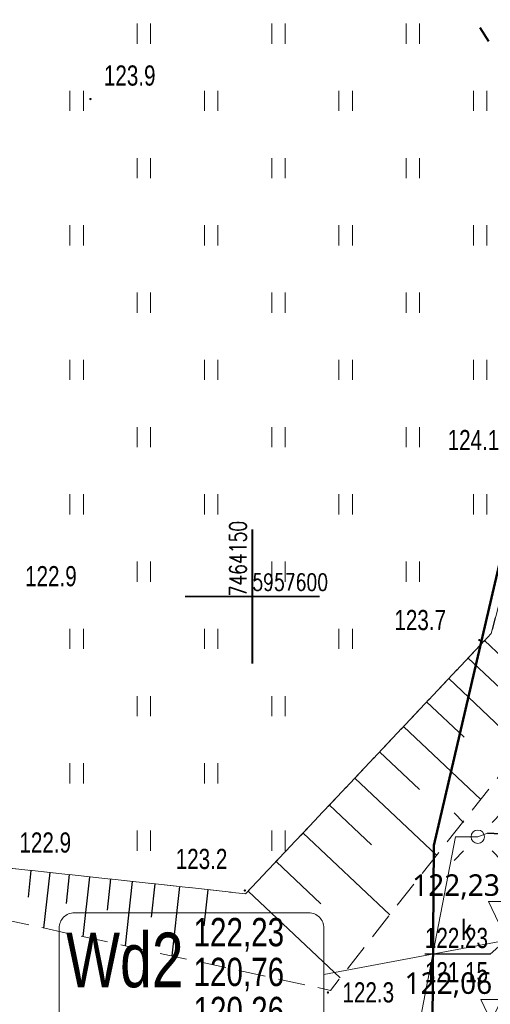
# Model space of a CAD drawing. Header units: millimetres. Extents: x 7464056 to 7464277, y 5957530 to 5957827.
# Tile 9 of 22: x 7464141 to 7464159, y 5957585 to 5957621. Entities that reach past the tile are written whole.
import ezdxf
from ezdxf.enums import TextEntityAlignment as Align

# ---------------------------------------------------------------- set-up
doc = ezdxf.new("R2010")
doc.units = ezdxf.units.MM
doc.header["$MEASUREMENT"] = 0
doc.linetypes.add('1.0_0.5', pattern=[1.5, 1, -0.5])
doc.linetypes.add('ACAD_ISO03W100', pattern=[30, 12, -18])
doc.layers.get('0').update_dxf_attribs({"color": 2, "linetype": 'CONTINUOUS', "lineweight": 0, "plot": 0})
for name, color, linetype in [('000 Inne (niezydentyfikowane)', 7, 'CONTINUOUS'), ('latarnia', 7, 'CONTINUOUS'), ('obudowa ochronna przewodu', 7, 'CONTINUOUS'), ('pikieta naturalna', 7, 'CONTINUOUS'), ('pikieta naturalna-Atr2', 7, 'CONTINUOUS'), ('przewód elektroenergetyczny podziemny', 7, 'CONTINUOUS'), ('rzedna-Atr2', 7, 'CONTINUOUS'), ('rzedna-Atr3', 7, 'CONTINUOUS'), ('SIATKA_KWADRATOW', 7, 'CONTINUOUS'), ('skarpa nieumocniona', 7, 'CONTINUOUS'), ('studnia kanalizacyjna-Atr17', 7, 'CONTINUOUS'), ('trawnik', 7, 'CONTINUOUS')]:
    doc.layers.add(name, color=color, linetype=linetype)
for name, color, linetype, lineweight in [('__A-rzędne projektowane', 7, 'CONTINUOUS', 15), ('_E-kabel el', 1, 'ACAD_ISO03W100', 40), ('S-drenaż-opis', 124, 'CONTINUOUS', 20)]:
    doc.layers.add(name, color=color, linetype=linetype, lineweight=lineweight)
doc.styles.get("Standard").update_dxf_attribs({"font": 'Working1250', "width": 0.75})
doc.styles.add('STYL_ARIAL', font='simplex', dxfattribs={"width": 0.75, "oblique": 0.1})
doc.styles.add('trebuchet', font='trebuc.ttf')

# ---------------------------------------------------------------- blocks, each defined once
blk = doc.blocks.new('TU04')
at = {"color": 0, "linetype": 'Continuous', "lineweight": 13}
for p, q in [((0, 0), (0, 0.75)), ((0.5, 0), (0.5, 0.75))]:
    blk.add_line(p, q, dxfattribs=at)
blk = doc.blocks.new('PW01')
at = {"linetype": 'Continuous', "lineweight": 13}
h = blk.add_hatch(color=0, dxfattribs=at)
edge = h.paths.add_edge_path()
edge.add_arc((0, 0), 0.045, 0, 360)
blk = doc.blocks.new('SM01')
at = {"color": 0, "linetype": 'Continuous', "lineweight": 13}
for p, q in [((-0.53, 0.531), (-0.883, 0.884)), ((0.531, 0.531), (0.884, 0.884)), ((-0.53, -0.53), (-0.883, -0.883)), ((0.531, -0.53), (0.884, -0.883))]:
    blk.add_line(p, q, dxfattribs=at)
blk.add_circle((0, 0), 0.25, dxfattribs=at)
blk = doc.blocks.new('Kota2')
at = {"color": 0}
blk.add_lwpolyline([(-0.386, 0.799), (0, 0), (0.386, 0.799)], close=True, dxfattribs=at)
at = {"color": 0, "style": 'trebuchet'}
blk.add_attdef('POZIOM', (-0.775, 1.071), '', height=1, dxfattribs=at)

msp = doc.modelspace()

# ---------------------------------------------------------------- linework, layer by layer
at = {"layer": '000 Inne (niezydentyfikowane)', "color": 56, "linetype": 'Continuous', "lineweight": 50, "flags": 128}
msp.add_lwpolyline([(7464126.431, 5957614.494), (7464156.208, 5957632.058), (7464163.514, 5957619.798), (7464156.749, 5957590.749), (7464156.689, 5957582.483), (7464160.044, 5957570.443), (7464166.573, 5957560.859), (7464191.954, 5957545.875), (7464191.47, 5957545.78), (7464189.787, 5957545.447), (7464144.12, 5957536.43), (7464125.18, 5957539.755)], dxfattribs=at)
msp.add_lwpolyline([(7464194.92, 5957546.46), (7464194.899, 5957546.456), (7464191.954, 5957545.875), (7464166.573, 5957560.859), (7464160.044, 5957570.443), (7464156.689, 5957582.483), (7464156.749, 5957590.749), (7464163.514, 5957619.798), (7464167.995, 5957612.279), (7464180.799, 5957585.27)], close=True, dxfattribs=at)
at = {"layer": '000 Inne (niezydentyfikowane)', "color": 7, "linetype": 'Continuous', "lineweight": 25, "flags": 128}
for points in [[(7464158.63, 5957598.36), (7464160.67, 5957596.43)], [(7464158.02, 5957597.71), (7464159.23, 5957596.58)], [(7464157.3, 5957596.95), (7464160.01, 5957594.39)], [(7464156.48, 5957596.08), (7464157.88, 5957594.77)], [(7464155.62, 5957595.17), (7464158.49, 5957592.46)], [(7464154.73, 5957594.22), (7464156.21, 5957592.83)], [(7464153.81, 5957593.25), (7464156.85, 5957590.38)], [(7464152.86, 5957592.25), (7464154.43, 5957590.77)], [(7464151.88, 5957591.21), (7464155.11, 5957588.17)], [(7464150.88, 5957590.15), (7464152.54, 5957588.58)], [(7464141.77, 5957589.82), (7464141.66, 5957588.82)], [(7464142.47, 5957589.74), (7464142.24, 5957587.67)], [(7464143.19, 5957589.66), (7464143.08, 5957588.59)], [(7464143.94, 5957589.58), (7464143.7, 5957587.36)], [(7464144.72, 5957589.5), (7464144.6, 5957588.34)], [(7464145.53, 5957589.41), (7464145.27, 5957587.02)], [(7464146.38, 5957589.32), (7464146.24, 5957588.08)], [(7464147.29, 5957589.22), (7464147.01, 5957586.64)], [(7464148.34, 5957589.1), (7464148.2, 5957587.76)], [(7464149.84, 5957589.05), (7464153.26, 5957585.82)]]:
    msp.add_lwpolyline(points, dxfattribs=at)
at = {"layer": '_E-kabel el', "ltscale": 0.05}
msp.add_lwpolyline([(7464087.37, 5957741.555), (7464088.274, 5957740.255), (7464088.274, 5957740.255), (7464108.163, 5957706.574), (7464108.163, 5957706.574), (7464115.284, 5957694.417), (7464107.767, 5957690.712), (7464119.842, 5957669.986), (7464127.199, 5957674.201), (7464153.719, 5957628.799), (7464159.587, 5957619.328), (7464161.393, 5957613.844), (7464166.778, 5957604.959), (7464163.85, 5957591.454), (7464163.85, 5957589.14), (7464165.616, 5957586.064)], dxfattribs=at)
at = {"layer": 'obudowa ochronna przewodu', "color": 7, "linetype": 'Continuous', "lineweight": 35, "flags": 128}
msp.add_lwpolyline([(7464158.74, 5957591.2), (7464165.29, 5957590.88)], dxfattribs=at)
at = {"layer": 'przewód elektroenergetyczny podziemny', "color": 1, "linetype": 'Continuous', "lineweight": 18, "flags": 128}
msp.add_lwpolyline([(7464171.83, 5957558.53), (7464170.53, 5957559.6), (7464167.26, 5957562.35), (7464161.33, 5957566.57), (7464157.91, 5957574.56), (7464157.35, 5957577.44), (7464157.11, 5957579.06), (7464156.3, 5957584.59), (7464157.55, 5957591.07), (7464158.38, 5957591.07), (7464158.74, 5957591.2), (7464165.29, 5957590.88), (7464167.52, 5957590.76), (7464170.21, 5957591.06), (7464171.51, 5957591.53), (7464174.66, 5957593.48), (7464176.8, 5957594.74), (7464179.24, 5957596.13), (7464178.18, 5957598.67), (7464177.83, 5957598.49)], dxfattribs=at)
at = {"layer": 'rzedna-Atr2', "color": 7, "flags": 128}
msp.add_lwpolyline([(7464159.27, 5957587.09), (7464158.84, 5957586.7), (7464156.414, 5957586.7)], dxfattribs=at)
at = {"layer": 'S-drenaż-opis', "color": 94, "ltscale": 0.01}
msp.add_line((7464152.659, 5957585.949), (7464159.397, 5957587.216), dxfattribs=at)
msp.add_lwpolyline([(7464143.384, 5957583.655), (7464152.094, 5957583.655, 0.414214), (7464152.659, 5957584.22), (7464152.659, 5957587.677, 0.414214), (7464152.094, 5957588.242), (7464143.384, 5957588.242, 0.414214), (7464142.819, 5957587.677), (7464142.819, 5957584.22, 0.414214), (7464143.384, 5957583.655)], format="xyb", dxfattribs=at)
at = {"layer": 'SIATKA_KWADRATOW', "color": 7, "const_width": 0.065}
for points in [[(7464150, 5957597.5), (7464150, 5957602.5)], [(7464147.5, 5957600), (7464152.5, 5957600)]]:
    msp.add_lwpolyline(points, dxfattribs=at)
at = {"layer": 'SIATKA_KWADRATOW', "color": 7}
msp.add_point((7464150, 5957600), dxfattribs=at)
at = {"layer": 'skarpa nieumocniona', "color": 7, "linetype": '1.0_0.5', "lineweight": 18, "flags": 128}
msp.add_lwpolyline([(7464139.72, 5957589.11), (7464138.86, 5957588.41), (7464152.9, 5957585.36), (7464160.26, 5957594.71), (7464160.29, 5957594.84), (7464161.2, 5957598.62), (7464161.74, 5957600.9), (7464162.34, 5957603.42), (7464162.72, 5957605.07), (7464163.24, 5957607.29), (7464163.75, 5957609.44), (7464162.14, 5957607.54), (7464160.59, 5957605.13), (7464158.88, 5957598.62), (7464149.75, 5957588.95), (7464140.72, 5957589.93)], close=True, dxfattribs=at)
msp.add_lwpolyline([(7464139.72, 5957589.11), (7464138.86, 5957588.41), (7464152.9, 5957585.36), (7464160.26, 5957594.71), (7464160.29, 5957594.84), (7464161.2, 5957598.62), (7464161.74, 5957600.9), (7464162.34, 5957603.42), (7464162.72, 5957605.07), (7464163.24, 5957607.29), (7464163.75, 5957609.44), (7464162.14, 5957607.54), (7464160.59, 5957605.13), (7464158.88, 5957598.62), (7464149.75, 5957588.95), (7464140.72, 5957589.93)], close=True, dxfattribs=at)
at = {"layer": 'trawnik', "color": 7, "linetype": '1.0_0.5', "lineweight": 18, "flags": 128}
msp.add_lwpolyline([(7464137.77, 5957671.55), (7464145.7, 5957658.29), (7464153.31, 5957645.2), (7464161.81, 5957630.88), (7464165.59, 5957624.29), (7464166.01, 5957623.09), (7464166.28, 5957621.51), (7464166.24, 5957620.22), (7464165.92, 5957618.44), (7464165.25, 5957616.11), (7464164.7, 5957613.53), (7464163.75, 5957609.44), (7464162.14, 5957607.54), (7464160.59, 5957605.13), (7464158.88, 5957598.62), (7464149.75, 5957588.95), (7464140.72, 5957589.93), (7464140.72, 5957590.36), (7464140.75, 5957592.73), (7464140.78, 5957594.74), (7464140.8, 5957596.99), (7464140.84, 5957600.05), (7464139.3, 5957603.17), (7464138.08, 5957605.61), (7464136.76, 5957608.28), (7464135.53, 5957610.77), (7464134.22, 5957613.41), (7464132.92, 5957616.01), (7464131.45, 5957618.86), (7464130.15, 5957621.38), (7464128.74, 5957624.11), (7464127.3, 5957626.93), (7464126.66, 5957628.17), (7464126.84, 5957638.93), (7464127.02, 5957656.52), (7464119.12, 5957670.16), (7464132.26, 5957677.67)], close=True, dxfattribs=at)

# ---------------------------------------------------------------- block references
at = {"layer": '__A-rzędne projektowane'}
ref = msp.add_blockref('Kota2', (7464159.162, 5957587.86), dxfattribs=dict(at, zscale=0.7))
ref.add_attrib('Poziom', '122,23', (7464155.941, 5957588.872), dxfattribs={"layer": '0', "color": 0, "height": 0.8, "style": 'trebuchet'})
ref = msp.add_blockref('Kota2', (7464158.878, 5957584.217), dxfattribs=dict(at, zscale=0.7))
ref.add_attrib('Poziom', '122,06', (7464155.657, 5957585.228), dxfattribs={"layer": '0', "color": 0, "height": 0.8, "style": 'trebuchet'})
at = {"layer": 'latarnia', "color": 7, "linetype": 'Continuous', "lineweight": 18}
msp.add_blockref('SM01', (7464158.38, 5957591.07), dxfattribs=at)
at = {"layer": 'pikieta naturalna', "color": 7, "linetype": 'Continuous', "lineweight": 13}
for p in [(7464143.98, 5957618.49), (7464158.44, 5957598.38), (7464149.72, 5957589.07), (7464152.81, 5957585.28)]:
    msp.add_blockref('PW01', p, dxfattribs=at)
at = {"layer": 'trawnik', "color": 7, "linetype": 'Continuous', "lineweight": 18}
for p in [(7464145.719, 5957620.549), (7464150.719, 5957620.549), (7464155.719, 5957620.549), (7464143.219, 5957618.049), (7464148.219, 5957618.049), (7464153.219, 5957618.049), (7464158.219, 5957618.049), (7464145.719, 5957615.549), (7464150.719, 5957615.549), (7464155.719, 5957615.549), (7464143.219, 5957613.049), (7464148.219, 5957613.049), (7464153.219, 5957613.049), (7464158.219, 5957613.049), (7464145.719, 5957610.549), (7464150.719, 5957610.549), (7464155.719, 5957610.549), (7464143.219, 5957608.049), (7464148.219, 5957608.049), (7464153.219, 5957608.049), (7464158.219, 5957608.049), (7464145.719, 5957605.549), (7464150.719, 5957605.549), (7464155.719, 5957605.549), (7464143.219, 5957603.049), (7464148.219, 5957603.049), (7464153.219, 5957603.049), (7464158.219, 5957603.049), (7464145.719, 5957600.549), (7464150.719, 5957600.549), (7464155.719, 5957600.549), (7464143.219, 5957598.049), (7464148.219, 5957598.049), (7464153.219, 5957598.049), (7464145.719, 5957595.549), (7464150.719, 5957595.549), (7464143.219, 5957593.049), (7464148.219, 5957593.049), (7464145.719, 5957590.549), (7464150.719, 5957590.549)]:
    msp.add_blockref('TU04', p, dxfattribs=at)

# ---------------------------------------------------------------- texts
at = {"layer": 'pikieta naturalna-Atr2', "color": 7, "width": 0.765}
for s, p in [('123.9', (7464144.48, 5957618.99)), ('124.1', (7464157.26, 5957605.44)), ('122.9', (7464141.55, 5957600.38)), ('123.7', (7464155.28, 5957598.75)), ('122.9', (7464141.34, 5957590.48)), ('123.2', (7464147.15, 5957589.87)), ('122.3', (7464153.35, 5957584.91))]:
    msp.add_text(s, height=0.75, dxfattribs=at).set_placement(p)
at = {"layer": 'rzedna-Atr2', "color": 34, "width": 0.765}
msp.add_text('122.23', height=0.75, dxfattribs=at).set_placement((7464156.414, 5957586.708), align=Align.BOTTOM_LEFT)
at = {"layer": 'rzedna-Atr3', "color": 34, "width": 0.765}
msp.add_text('121.15', height=0.75, dxfattribs=at).set_placement((7464156.414, 5957585.433), align=Align.BOTTOM_LEFT)
at = {"layer": 'S-drenaż-opis', "color": 94, "ltscale": 0.01}
for s, insert, char_height, attachment_point in [('{\\fArial|b0|i0|c0|p0;Wd2}', (7464147.447, 5957585.446), 2.0304, 9), ('{\\fArial|b0|i0|c0|p0;122,23}', (7464147.813, 5957586.803), 1.0512, 7), ('{\\fArial|b0|i0|c0|p0;120,76}', (7464147.813, 5957586.57), 1.0512, 1), ('{\\fArial|b0|i0|c0|p0;120,26}', (7464147.813, 5957585.118), 1.0512, 1)]:
    msp.add_mtext(s, dxfattribs=dict(at, insert=insert, char_height=char_height, attachment_point=attachment_point))
at = {"layer": 'SIATKA_KWADRATOW', "color": 7, "style": 'STYL_ARIAL', "width": 0.75}
msp.add_text('7464150', height=0.625, rotation=90, dxfattribs=at).set_placement((7464149.965, 5957600), align=Align.BOTTOM_LEFT)
msp.add_text('5957600', height=0.625, dxfattribs=at).set_placement((7464150, 5957600.035), align=Align.BOTTOM_LEFT)
at = {"layer": 'studnia kanalizacyjna-Atr17', "color": 34, "width": 0.765}
msp.add_text('k', height=0.75, dxfattribs=at).set_placement((7464157.77, 5957587.23))

doc.saveas('drawing.dxf')
